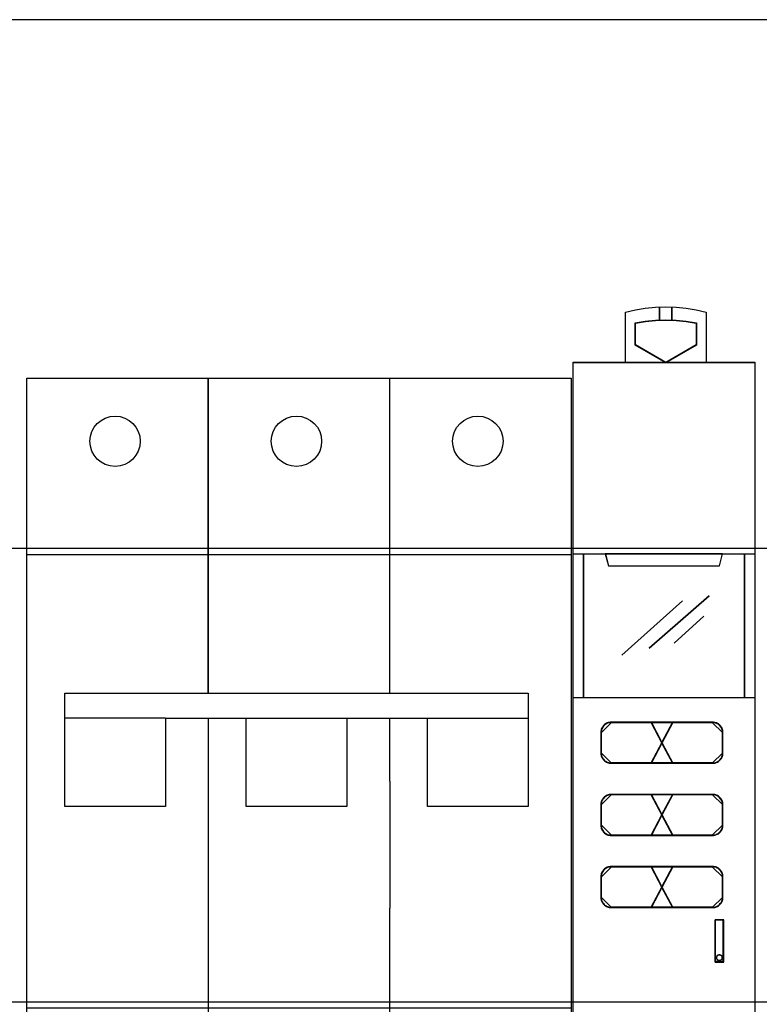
# Model space of a CAD drawing. Header units: millimetres. Extents: x 18084 to 52399, y 38174 to 56392.
# Tile 10 of 256: x 22610 to 22684, y 43751 to 43849. Entities that reach past the tile are written whole.
import ezdxf

# ---------------------------------------------------------------- set-up
doc = ezdxf.new("R2010")
doc.units = ezdxf.units.MM
doc.header["$LTSCALE"] = 100
doc.layers.add('45', color=7, linetype='Continuous')
doc.styles.get("Standard").update_dxf_attribs({"font": 'arial.ttf'})

# ---------------------------------------------------------------- blocks, each defined once
blk = doc.blocks.new('247698_998935195')
for p, q in [((0, -1.75), (0, 6.25)), ((0, 6.25), (1.8, 6.25)), ((1.8, 6.25), (3.6, 6.25)), ((1.8, 3.125), (1.8, 6.25)), ((1.8, 6.25), (1.8, 3.125)), ((3.6, 6.25), (5.4, 6.25)), ((3.6, 3.125), (3.6, 6.25)), ((5.4, 6.25), (5.4, -1.75)), ((0, 4.5), (1.8, 4.5)), ((1.8, 4.5), (3.6, 4.5)), ((3.6, 4.5), (5.4, 4.5)), ((0.375, 2.875), (0.375, 3.125)), ((0.375, 3.125), (4.975, 3.125)), ((4.975, 3.125), (4.975, 2.75)), ((4.975, 3.125), (4.975, 3.125)), ((0.375, 2), (0.375, 2.875)), ((1.375, 2.875), (0.375, 2.875)), ((0.375, 2.875), (0.375, 2.875)), ((0.375, 2.875), (0.375, 2.875)), ((1.375, 2.875), (1.375, 2)), ((1.375, 2.875), (4.975, 2.875)), ((1.8, 2.875), (1.8, -1.75)), ((2.175, 2), (2.175, 2.875)), ((3.175, 2.875), (3.175, 2)), ((3.6, 2.25), (3.6, 2.875)), ((3.975, 2), (3.975, 2.875)), ((3.975, 2.875), (3.975, 2.875)), ((3.975, 2.875), (3.975, 2.875)), ((4.975, 2.875), (4.975, 2)), ((4.975, 2.875), (4.975, 2.875)), ((4.975, 2.875), (4.975, 2.875)), ((4.975, 2.875), (4.975, 2.875)), ((3.6, 2.25), (3.6, 0.9892)), ((1.375, 2), (0.375, 2)), ((3.175, 2), (2.175, 2)), ((4.975, 2), (3.975, 2)), ((3.6, -1.75), (3.6, 0.9892)), ((0, 0), (1.8, 0)), ((1.8, 0), (3.6, 0)), ((3.6, 0), (5.4, 0)), ((1.8, -1.75), (0, -1.75)), ((3.6, -1.75), (1.8, -1.75)), ((5.4, -1.75), (3.6, -1.75))]:
    blk.add_line(p, q)
for centre in [(0.875, 5.625), (2.675, 5.625), (4.475, 5.625), (0.875, -1), (2.675, -1), (4.475, -1)]:
    blk.add_circle(centre, 0.25)
at = {"flags": 1}
for tag, p in [('BD', (6.6372, 5.4816)), ('NK', (6.6372, 2.919)), ('TYP', (6.6372, 0.7271)), ('PO', (6.6372, -1.5101))]:
    blk.add_attdef(tag, p, '', height=0.5, dxfattribs=at)
blk = doc.blocks.new('zw$B6D6')
at = {"layer": '45', "color": 7}
for points in [[(0.5185, 8.8), (0.5185, 9.3004), (0.5185, 9.3004), (0.6179, 9.3227), (0.7156, 9.3379), (0.818, 9.3479), (0.9192, 9.3514), (1.0204, 9.3479), (1.1205, 9.3379), (1.2199, 9.3227), (1.32, 9.3004), (1.32, 9.3004), (1.32, 8.8), (0.5185, 8.8)], [(0.8572, 9.2179), (0.8572, 9.3495), (0.8572, 9.2179)], [(0.9788, 9.2179), (0.9788, 9.3495), (0.9788, 9.2179)], [(1.0213, 9.2202), (1.1222, 9.2101), (1.222, 9.1929), (1.222, 8.9732), (0.9191, 8.7975), (0.6151, 8.9732), (0.6151, 9.1929), (0.7155, 9.2101), (0.817, 9.2202), (0.9191, 9.2231), (1.0213, 9.2202)], [(0.6179, 8.9735), (0.6179, 9.1905), (0.6179, 9.1905), (0.7173, 9.2075), (0.818, 9.2175), (0.9193, 9.2204), (1.0205, 9.2175), (1.1206, 9.2075), (1.2195, 9.1905), (1.2195, 9.1905), (1.2195, 8.9735), (1.2195, 8.9735), (0.9193, 8.8), (0.9193, 8.8), (0.6179, 8.9735), (0.6179, 8.9735)], [(0, 8.8013), (1.8014, 8.8013), (1.8014, 8.8013), (1.8014, 0.5007), (1.8014, 0.5007), (0, 0.5007), (0, 0.5007), (0, 8.8013), (0, 8.8013)], [(0.0008, 8.8008), (1.8009, 8.8008), (1.8009, 0.5013), (0.0008, 0.5013), (0.0008, 8.8008)], [(0, 6.9009), (1.8014, 6.9009), (1.8014, 5.4702), (0, 5.4702), (0, 6.9009)], [(0.0008, 6.9004), (1.8009, 6.9004), (1.8009, 5.4708), (0.0008, 5.4708), (0.0008, 6.9004)], [(0.1005, 6.9009), (0.1005, 5.4702), (0.1005, 6.9009)], [(0.3184, 6.9009), (0.3505, 6.7798), (0.3505, 6.7798), (1.4511, 6.7798), (1.4511, 6.7798), (1.4833, 6.9009), (0.3184, 6.9009)], [(0.3189, 6.9004), (0.3511, 6.7803), (1.4506, 6.7803), (1.4827, 6.9004), (0.3189, 6.9004)], [(1.6996, 5.4702), (1.6996, 6.9009), (1.6996, 5.4702)], [(0.7523, 5.9638), (1.3488, 6.4818), (0.7523, 5.9638)], [(0.4828, 5.8953), (1.0842, 6.4333), (0.4828, 5.8953)], [(1.0018, 6.0129), (1.295, 6.2818), (1.0018, 6.0129)], [(0.3763, 4.8201), (0.7767, 4.8201), (0.8835, 5.0239), (0.7767, 5.2282), (0.3763, 5.2282), (0.3663, 5.2276), (0.3562, 5.2265), (0.3468, 5.2241), (0.3373, 5.2205), (0.3285, 5.2164), (0.3202, 5.211), (0.312, 5.2051), (0.3043, 5.1985), (0.2984, 5.1908), (0.2925, 5.1831), (0.2866, 5.1742), (0.2824, 5.1653), (0.2789, 5.1558), (0.2765, 5.1463), (0.2753, 5.1362), (0.2748, 5.1261), (0.2748, 4.9223), (0.2753, 4.9122), (0.2765, 4.9021), (0.2789, 4.8926), (0.2824, 4.8831), (0.2866, 4.8742), (0.2925, 4.8653), (0.2984, 4.8576), (0.3043, 4.8498), (0.312, 4.8433), (0.3202, 4.8374), (0.3285, 4.832), (0.3373, 4.8279), (0.3468, 4.8243), (0.3562, 4.8219), (0.3663, 4.8207), (0.3763, 4.8201)], [(0.3796, 5.226), (0.3695, 5.2254), (0.3594, 5.2243), (0.3498, 5.2219), (0.3403, 5.2183), (0.3314, 5.2141), (0.3231, 5.2088), (0.3147, 5.2028), (0.307, 5.1962), (0.301, 5.1885), (0.2951, 5.1807), (0.2891, 5.1718), (0.285, 5.1629), (0.2814, 5.1533), (0.279, 5.1438), (0.2778, 5.1337), (0.2772, 5.1235), (0.3796, 5.226)], [(0.3785, 4.8234), (0.7745, 4.8234), (0.8803, 5.0239), (0.7745, 5.2249), (0.3785, 5.2249), (0.3686, 5.2244), (0.3587, 5.2232), (0.3493, 5.2209), (0.34, 5.2173), (0.3312, 5.2133), (0.323, 5.208), (0.3148, 5.2022), (0.3073, 5.1957), (0.3014, 5.1881), (0.2956, 5.1805), (0.2897, 5.1718), (0.2856, 5.163), (0.2821, 5.1536), (0.2798, 5.1443), (0.2786, 5.1344), (0.278, 5.1244), (0.278, 4.924), (0.2786, 4.914), (0.2798, 4.9041), (0.2821, 4.8947), (0.2856, 4.8854), (0.2897, 4.8766), (0.2956, 4.8678), (0.3014, 4.8602), (0.3073, 4.8526), (0.3148, 4.8462), (0.323, 4.8404), (0.3312, 4.8351), (0.34, 4.831), (0.3493, 4.8275), (0.3587, 4.8252), (0.3686, 4.824), (0.3785, 4.8234)], [(1.3825, 5.226), (0.3777, 5.226), (1.3825, 5.226)], [(0.771, 5.2282), (0.8801, 5.0205), (0.9898, 5.2282), (0.771, 5.2282)], [(0.771, 5.2282), (0.8801, 5.0205), (0.9898, 5.2282), (0.771, 5.2282)], [(0.771, 5.2282), (0.8801, 5.0205), (0.9898, 5.2282), (0.771, 5.2282)], [(0.8801, 5.0205), (0.9898, 5.2282), (0.771, 5.2282), (0.8801, 5.0205)], [(0.771, 5.2282), (0.8801, 5.0205), (0.9898, 5.2282), (0.771, 5.2282)], [(0.7735, 5.226), (0.9873, 4.8226), (0.7735, 5.226)], [(0.9873, 5.226), (0.7735, 4.8226), (0.9873, 5.226)], [(0.7743, 5.2249), (0.8801, 5.0238), (0.9865, 5.2249), (0.7743, 5.2249)], [(0.7743, 5.2249), (0.8801, 5.0238), (0.9865, 5.2249), (0.7743, 5.2249)], [(0.7743, 5.2249), (0.8801, 5.0238), (0.9865, 5.2249), (0.7743, 5.2249)], [(0.8801, 5.0238), (0.9865, 5.2249), (0.7743, 5.2249), (0.8801, 5.0238)], [(0.7743, 5.2249), (0.8801, 5.0238), (0.9865, 5.2249), (0.7743, 5.2249)], [(0.8767, 5.0239), (0.9841, 4.8201), (1.3839, 4.8201), (1.3939, 4.8207), (1.404, 4.8219), (1.414, 4.8249), (1.4234, 4.8279), (1.4329, 4.8326), (1.4412, 4.8374), (1.4488, 4.8433), (1.4559, 4.8498), (1.4618, 4.857), (1.4677, 4.8653), (1.4736, 4.8736), (1.4778, 4.8825), (1.4813, 4.892), (1.4837, 4.9015), (1.4854, 4.9116), (1.486, 4.9223), (1.486, 5.1261), (1.4854, 5.1368), (1.4837, 5.1469), (1.4813, 5.1564), (1.4778, 5.1659), (1.4736, 5.1748), (1.4677, 5.1831), (1.4618, 5.1914), (1.4559, 5.1985), (1.4488, 5.2051), (1.4412, 5.211), (1.4329, 5.2158), (1.4234, 5.2205), (1.414, 5.2235), (1.404, 5.2265), (1.3939, 5.2276), (1.3839, 5.2282), (0.9841, 5.2282), (0.8767, 5.0239)], [(0.88, 5.0239), (0.9863, 4.8234), (1.3817, 4.8234), (1.3916, 4.824), (1.4015, 4.8252), (1.4115, 4.8281), (1.4208, 4.831), (1.4302, 4.8357), (1.4383, 4.8404), (1.4459, 4.8462), (1.4529, 4.8526), (1.4588, 4.8597), (1.4646, 4.8678), (1.4705, 4.876), (1.4746, 4.8848), (1.4781, 4.8941), (1.4804, 4.9035), (1.4821, 4.9134), (1.4827, 4.924), (1.4827, 5.1244), (1.4821, 5.1349), (1.4804, 5.1449), (1.4781, 5.1542), (1.4746, 5.1636), (1.4705, 5.1723), (1.4646, 5.1805), (1.4588, 5.1887), (1.4529, 5.1957), (1.4459, 5.2022), (1.4383, 5.208), (1.4302, 5.2127), (1.4208, 5.2173), (1.4115, 5.2203), (1.4015, 5.2232), (1.3916, 5.2244), (1.3817, 5.2249), (0.9863, 5.2249), (0.88, 5.0239)], [(1.4836, 5.1235), (1.483, 5.1343), (1.4812, 5.1444), (1.4788, 5.1539), (1.4752, 5.1635), (1.4711, 5.1724), (1.4651, 5.1807), (1.4592, 5.1891), (1.4532, 5.1962), (1.4461, 5.2028), (1.4383, 5.2088), (1.43, 5.2135), (1.4205, 5.2183), (1.411, 5.2213), (1.4009, 5.2243), (1.3907, 5.2254), (1.3806, 5.226), (1.4836, 5.1235)], [(0.2772, 5.1255), (0.2772, 4.9229), (0.2772, 5.1255)], [(1.4816, 4.9229), (1.4816, 5.1255), (1.4816, 4.9229)], [(0.9898, 4.8201), (0.8801, 5.0273), (0.771, 4.8201), (0.9898, 4.8201)], [(0.9898, 4.8201), (0.8801, 5.0273), (0.771, 4.8201), (0.9898, 4.8201)], [(0.8801, 5.0273), (0.771, 4.8201), (0.9898, 4.8201), (0.8801, 5.0273)], [(0.9898, 4.8201), (0.8801, 5.0273), (0.771, 4.8201), (0.9898, 4.8201)], [(0.8801, 5.0273), (0.771, 4.8201), (0.9898, 4.8201), (0.8801, 5.0273)], [(0.9865, 4.8234), (0.8801, 5.024), (0.7743, 4.8234), (0.9865, 4.8234)], [(0.9865, 4.8234), (0.8801, 5.024), (0.7743, 4.8234), (0.9865, 4.8234)], [(0.8801, 5.024), (0.7743, 4.8234), (0.9865, 4.8234), (0.8801, 5.024)], [(0.9865, 4.8234), (0.8801, 5.024), (0.7743, 4.8234), (0.9865, 4.8234)], [(0.8801, 5.024), (0.7743, 4.8234), (0.9865, 4.8234), (0.8801, 5.024)], [(0.2772, 4.9251), (0.2778, 4.915), (0.279, 4.9048), (0.2814, 4.8953), (0.285, 4.8858), (0.2891, 4.8768), (0.2951, 4.8679), (0.301, 4.8601), (0.307, 4.8524), (0.3147, 4.8458), (0.3231, 4.8399), (0.3314, 4.8345), (0.3403, 4.8304), (0.3498, 4.8268), (0.3594, 4.8244), (0.3695, 4.8232), (0.3796, 4.8226), (0.2772, 4.9251)], [(1.3806, 4.8226), (1.3907, 4.8232), (1.4009, 4.8244), (1.411, 4.8274), (1.4205, 4.8304), (1.43, 4.8351), (1.4383, 4.8399), (1.4461, 4.8458), (1.4532, 4.8524), (1.4592, 4.8596), (1.4651, 4.8679), (1.4711, 4.8762), (1.4752, 4.8852), (1.4788, 4.8947), (1.4812, 4.9042), (1.483, 4.9144), (1.4836, 4.9251), (1.3806, 4.8226)], [(1.3825, 4.8245), (0.3777, 4.8245), (1.3825, 4.8245)], [(0.7767, 4.5118), (0.3763, 4.5118), (0.3663, 4.5112), (0.3562, 4.51), (0.3468, 4.5076), (0.3373, 4.5041), (0.3285, 4.4999), (0.3202, 4.4946), (0.312, 4.4886), (0.3043, 4.4821), (0.2984, 4.4744), (0.2925, 4.4667), (0.2866, 4.4577), (0.2824, 4.4488), (0.2789, 4.4393), (0.2765, 4.4298), (0.2753, 4.4197), (0.2748, 4.4096), (0.2748, 4.2059), (0.2753, 4.1958), (0.2765, 4.1857), (0.2789, 4.1762), (0.2824, 4.1667), (0.2866, 4.1578), (0.2925, 4.1494), (0.2984, 4.1411), (0.3043, 4.1334), (0.312, 4.1269), (0.3202, 4.1209), (0.3285, 4.1156), (0.3373, 4.1114), (0.3468, 4.1079), (0.3562, 4.1055), (0.3663, 4.1043), (0.3763, 4.1037), (0.7767, 4.1037), (0.8835, 4.3081), (0.7767, 4.5118)], [(0.3796, 4.5096), (0.3695, 4.509), (0.3594, 4.5078), (0.3498, 4.5054), (0.3403, 4.5019), (0.3314, 4.4977), (0.3231, 4.4923), (0.3147, 4.4864), (0.307, 4.4798), (0.301, 4.4721), (0.2951, 4.4643), (0.2891, 4.4554), (0.285, 4.4464), (0.2814, 4.4369), (0.279, 4.4274), (0.2778, 4.4172), (0.2772, 4.4071), (0.3796, 4.5096)], [(0.7745, 4.5085), (0.3785, 4.5085), (0.3686, 4.5079), (0.3587, 4.5068), (0.3493, 4.5044), (0.34, 4.5009), (0.3312, 4.4968), (0.323, 4.4916), (0.3148, 4.4857), (0.3073, 4.4793), (0.3014, 4.4717), (0.2956, 4.4641), (0.2897, 4.4553), (0.2856, 4.4466), (0.2821, 4.4372), (0.2798, 4.4279), (0.2786, 4.4179), (0.278, 4.408), (0.278, 4.2075), (0.2786, 4.1976), (0.2798, 4.1877), (0.2821, 4.1783), (0.2856, 4.1689), (0.2897, 4.1602), (0.2956, 4.152), (0.3014, 4.1438), (0.3073, 4.1362), (0.3148, 4.1298), (0.323, 4.1239), (0.3312, 4.1187), (0.34, 4.1146), (0.3493, 4.1111), (0.3587, 4.1088), (0.3686, 4.1076), (0.3785, 4.107), (0.7745, 4.107), (0.8803, 4.308), (0.7745, 4.5085)], [(1.3825, 4.5096), (0.3777, 4.5096), (1.3825, 4.5096)], [(0.771, 4.5118), (0.8801, 4.3049), (0.9898, 4.5118), (0.771, 4.5118)], [(0.771, 4.5118), (0.8801, 4.3049), (0.9898, 4.5118), (0.771, 4.5118)], [(0.771, 4.5118), (0.8801, 4.3049), (0.9898, 4.5118), (0.771, 4.5118)], [(0.771, 4.5118), (0.8801, 4.3049), (0.9898, 4.5118), (0.771, 4.5118)], [(0.7735, 4.5096), (0.9873, 4.1062), (0.7735, 4.5096)], [(0.9873, 4.5096), (0.7735, 4.1062), (0.9873, 4.5096)], [(0.7743, 4.5085), (0.8801, 4.3079), (0.9865, 4.5085), (0.7743, 4.5085)], [(0.7743, 4.5085), (0.8801, 4.3079), (0.9865, 4.5085), (0.7743, 4.5085)], [(0.7743, 4.5085), (0.8801, 4.3079), (0.9865, 4.5085), (0.7743, 4.5085)], [(0.7743, 4.5085), (0.8801, 4.3079), (0.9865, 4.5085), (0.7743, 4.5085)], [(0.9841, 4.5118), (0.8767, 4.3081), (0.9841, 4.1037), (1.3839, 4.1037), (1.3939, 4.1043), (1.404, 4.1061), (1.414, 4.1085), (1.4234, 4.112), (1.4329, 4.1162), (1.4412, 4.1209), (1.4488, 4.1269), (1.4559, 4.1334), (1.4618, 4.1411), (1.4677, 4.1489), (1.4736, 4.1572), (1.4778, 4.1661), (1.4813, 4.1756), (1.4837, 4.1851), (1.4854, 4.1952), (1.486, 4.2059), (1.486, 4.4096), (1.4854, 4.4203), (1.4837, 4.4304), (1.4813, 4.4399), (1.4778, 4.4494), (1.4736, 4.4583), (1.4677, 4.4667), (1.4618, 4.475), (1.4559, 4.4821), (1.4488, 4.4886), (1.4412, 4.4946), (1.4329, 4.4993), (1.4234, 4.5041), (1.414, 4.5071), (1.404, 4.51), (1.3939, 4.5112), (1.3839, 4.5118), (0.9841, 4.5118)], [(0.9863, 4.5085), (0.88, 4.308), (0.9863, 4.107), (1.3817, 4.107), (1.3916, 4.1076), (1.4015, 4.1093), (1.4115, 4.1117), (1.4208, 4.1152), (1.4302, 4.1193), (1.4383, 4.1239), (1.4459, 4.1298), (1.4529, 4.1362), (1.4588, 4.1438), (1.4646, 4.1514), (1.4705, 4.1596), (1.4746, 4.1684), (1.4781, 4.1777), (1.4804, 4.1871), (1.4821, 4.197), (1.4827, 4.2075), (1.4827, 4.408), (1.4821, 4.4185), (1.4804, 4.4284), (1.4781, 4.4378), (1.4746, 4.4471), (1.4705, 4.4559), (1.4646, 4.4641), (1.4588, 4.4723), (1.4529, 4.4793), (1.4459, 4.4857), (1.4383, 4.4916), (1.4302, 4.4962), (1.4208, 4.5009), (1.4115, 4.5038), (1.4015, 4.5068), (1.3916, 4.5079), (1.3817, 4.5085), (0.9863, 4.5085)], [(1.4836, 4.4071), (1.483, 4.4178), (1.4812, 4.428), (1.4788, 4.4375), (1.4752, 4.447), (1.4711, 4.456), (1.4651, 4.4643), (1.4592, 4.4727), (1.4532, 4.4798), (1.4461, 4.4864), (1.4383, 4.4923), (1.43, 4.4971), (1.4205, 4.5019), (1.411, 4.5048), (1.4009, 4.5078), (1.3907, 4.509), (1.3806, 4.5096), (1.4836, 4.4071)], [(0.2772, 4.409), (0.2772, 4.2065), (0.2772, 4.409)], [(1.4816, 4.2065), (1.4816, 4.409), (1.4816, 4.2065)], [(0.9898, 4.1037), (0.8801, 4.3115), (0.771, 4.1037), (0.9898, 4.1037)], [(0.9898, 4.1037), (0.8801, 4.3115), (0.771, 4.1037), (0.9898, 4.1037)], [(0.8801, 4.3115), (0.771, 4.1037), (0.9898, 4.1037), (0.8801, 4.3115)], [(0.8801, 4.3115), (0.771, 4.1037), (0.9898, 4.1037), (0.8801, 4.3115)], [(0.9865, 4.107), (0.8801, 4.3082), (0.7743, 4.107), (0.9865, 4.107)], [(0.9865, 4.107), (0.8801, 4.3082), (0.7743, 4.107), (0.9865, 4.107)], [(0.8801, 4.3082), (0.7743, 4.107), (0.9865, 4.107), (0.8801, 4.3082)], [(0.8801, 4.3082), (0.7743, 4.107), (0.9865, 4.107), (0.8801, 4.3082)], [(0.2772, 4.2084), (0.2778, 4.1983), (0.279, 4.1882), (0.2814, 4.1787), (0.285, 4.1692), (0.2891, 4.1603), (0.2951, 4.1519), (0.301, 4.1436), (0.307, 4.1359), (0.3147, 4.1294), (0.3231, 4.1234), (0.3314, 4.1181), (0.3403, 4.1139), (0.3498, 4.1103), (0.3594, 4.108), (0.3695, 4.1068), (0.3796, 4.1062), (0.2772, 4.2084)], [(1.3806, 4.1062), (1.3907, 4.1068), (1.4009, 4.1086), (1.411, 4.1109), (1.4205, 4.1145), (1.43, 4.1187), (1.4383, 4.1234), (1.4461, 4.1294), (1.4532, 4.1359), (1.4592, 4.1436), (1.4651, 4.1513), (1.4711, 4.1597), (1.4752, 4.1686), (1.4788, 4.1781), (1.4812, 4.1876), (1.483, 4.1977), (1.4836, 4.2084), (1.3806, 4.1062)], [(1.3825, 4.1081), (0.3777, 4.1081), (1.3825, 4.1081)], [(0.7767, 3.3873), (0.8835, 3.5916), (0.7767, 3.7954), (0.3763, 3.7954), (0.3663, 3.7948), (0.3562, 3.7936), (0.3468, 3.7912), (0.3373, 3.7877), (0.3285, 3.7835), (0.3202, 3.7781), (0.312, 3.7722), (0.3043, 3.7657), (0.2984, 3.758), (0.2925, 3.7502), (0.2866, 3.7413), (0.2824, 3.7324), (0.2789, 3.7229), (0.2765, 3.7134), (0.2753, 3.7033), (0.2748, 3.6938), (0.2748, 3.4895), (0.2753, 3.4794), (0.2765, 3.4693), (0.2789, 3.4597), (0.2824, 3.4502), (0.2866, 3.4413), (0.2925, 3.433), (0.2984, 3.4247), (0.3043, 3.417), (0.312, 3.4104), (0.3202, 3.4045), (0.3285, 3.3992), (0.3373, 3.395), (0.3468, 3.392), (0.3562, 3.3891), (0.3663, 3.3879), (0.3763, 3.3873), (0.7767, 3.3873)], [(0.3796, 3.7929), (0.3695, 3.7923), (0.3594, 3.7911), (0.3498, 3.7887), (0.3403, 3.7852), (0.3314, 3.781), (0.3231, 3.7757), (0.3147, 3.7697), (0.307, 3.7632), (0.301, 3.7554), (0.2951, 3.7477), (0.2891, 3.7388), (0.285, 3.7299), (0.2814, 3.7204), (0.279, 3.7108), (0.2778, 3.7007), (0.2772, 3.6912), (0.3796, 3.7929)], [(0.7745, 3.3906), (0.8803, 3.5916), (0.7745, 3.7921), (0.3785, 3.7921), (0.3686, 3.7915), (0.3587, 3.7903), (0.3493, 3.788), (0.34, 3.7845), (0.3312, 3.7804), (0.323, 3.7751), (0.3148, 3.7693), (0.3073, 3.7629), (0.3014, 3.7553), (0.2956, 3.7477), (0.2897, 3.7389), (0.2856, 3.7301), (0.2821, 3.7208), (0.2798, 3.7114), (0.2786, 3.7015), (0.278, 3.6921), (0.278, 3.4911), (0.2786, 3.4812), (0.2798, 3.4712), (0.2821, 3.4619), (0.2856, 3.4525), (0.2897, 3.4438), (0.2956, 3.4356), (0.3014, 3.4274), (0.3073, 3.4198), (0.3148, 3.4134), (0.323, 3.4075), (0.3312, 3.4023), (0.34, 3.3982), (0.3493, 3.3952), (0.3587, 3.3923), (0.3686, 3.3912), (0.3785, 3.3906), (0.7745, 3.3906)], [(1.3825, 3.7929), (0.3777, 3.7929), (1.3825, 3.7929)], [(0.771, 3.7954), (0.8801, 3.5882), (0.9898, 3.7954), (0.771, 3.7954)], [(0.9898, 3.7954), (0.771, 3.7954), (0.8801, 3.5882), (0.9898, 3.7954)], [(0.8801, 3.5882), (0.9898, 3.7954), (0.771, 3.7954), (0.8801, 3.5882)], [(0.9898, 3.7954), (0.771, 3.7954), (0.8801, 3.5882), (0.9898, 3.7954)], [(0.9898, 3.7954), (0.771, 3.7954), (0.8801, 3.5882), (0.9898, 3.7954)], [(0.9898, 3.7954), (0.771, 3.7954), (0.8801, 3.5882), (0.9898, 3.7954)], [(0.7735, 3.7929), (0.9873, 3.3895), (0.7735, 3.7929)], [(0.9873, 3.7929), (0.7735, 3.3895), (0.9873, 3.7929)], [(0.7743, 3.7921), (0.8801, 3.5915), (0.9865, 3.7921), (0.7743, 3.7921)], [(0.9865, 3.7921), (0.7743, 3.7921), (0.8801, 3.5915), (0.9865, 3.7921)], [(0.8801, 3.5915), (0.9865, 3.7921), (0.7743, 3.7921), (0.8801, 3.5915)], [(0.9865, 3.7921), (0.7743, 3.7921), (0.8801, 3.5915), (0.9865, 3.7921)], [(0.9865, 3.7921), (0.7743, 3.7921), (0.8801, 3.5915), (0.9865, 3.7921)], [(0.9865, 3.7921), (0.7743, 3.7921), (0.8801, 3.5915), (0.9865, 3.7921)], [(0.8767, 3.5916), (0.9841, 3.3873), (1.3839, 3.3873), (1.3939, 3.3879), (1.404, 3.3897), (1.414, 3.392), (1.4234, 3.3956), (1.4329, 3.3998), (1.4412, 3.4045), (1.4488, 3.4104), (1.4559, 3.417), (1.4618, 3.4247), (1.4677, 3.4324), (1.4736, 3.4407), (1.4778, 3.4497), (1.4813, 3.4592), (1.4837, 3.4687), (1.4854, 3.4788), (1.486, 3.4895), (1.486, 3.6938), (1.4854, 3.7039), (1.4837, 3.714), (1.4813, 3.7241), (1.4778, 3.733), (1.4736, 3.7419), (1.4677, 3.7508), (1.4618, 3.7585), (1.4559, 3.7657), (1.4488, 3.7722), (1.4412, 3.7781), (1.4329, 3.7835), (1.4234, 3.7877), (1.414, 3.7912), (1.404, 3.7936), (1.3939, 3.7948), (1.3839, 3.7954), (0.9841, 3.7954), (0.8767, 3.5916)], [(0.88, 3.5916), (0.9863, 3.3906), (1.3817, 3.3906), (1.3916, 3.3912), (1.4015, 3.3929), (1.4115, 3.3952), (1.4208, 3.3987), (1.4302, 3.4028), (1.4383, 3.4075), (1.4459, 3.4134), (1.4529, 3.4198), (1.4588, 3.4274), (1.4646, 3.435), (1.4705, 3.4432), (1.4746, 3.4519), (1.4781, 3.4613), (1.4804, 3.4706), (1.4821, 3.4806), (1.4827, 3.4911), (1.4827, 3.6921), (1.4821, 3.7021), (1.4804, 3.712), (1.4781, 3.722), (1.4746, 3.7307), (1.4705, 3.7395), (1.4646, 3.7483), (1.4588, 3.7558), (1.4529, 3.7629), (1.4459, 3.7693), (1.4383, 3.7751), (1.4302, 3.7804), (1.4208, 3.7845), (1.4115, 3.788), (1.4015, 3.7903), (1.3916, 3.7915), (1.3817, 3.7921), (0.9863, 3.7921), (0.88, 3.5916)], [(1.4836, 3.6912), (1.483, 3.7013), (1.4812, 3.7114), (1.4788, 3.7216), (1.4752, 3.7305), (1.4711, 3.7394), (1.4651, 3.7483), (1.4592, 3.756), (1.4532, 3.7632), (1.4461, 3.7697), (1.4383, 3.7757), (1.43, 3.781), (1.4205, 3.7852), (1.411, 3.7887), (1.4009, 3.7911), (1.3907, 3.7923), (1.3806, 3.7929), (1.4836, 3.6912)], [(0.2772, 3.6931), (0.2772, 3.4901), (0.2772, 3.6931)], [(1.4816, 3.4901), (1.4816, 3.6931), (1.4816, 3.4901)], [(0.9898, 3.3873), (0.8801, 3.595), (0.771, 3.3873), (0.9898, 3.3873)], [(0.9898, 3.3873), (0.8801, 3.595), (0.771, 3.3873), (0.9898, 3.3873)], [(0.9898, 3.3873), (0.8801, 3.595), (0.771, 3.3873), (0.9898, 3.3873)], [(0.9898, 3.3873), (0.8801, 3.595), (0.771, 3.3873), (0.9898, 3.3873)], [(0.9898, 3.3873), (0.8801, 3.595), (0.771, 3.3873), (0.9898, 3.3873)], [(0.9898, 3.3873), (0.8801, 3.595), (0.771, 3.3873), (0.9898, 3.3873)], [(0.9865, 3.3906), (0.8801, 3.5917), (0.7743, 3.3906), (0.9865, 3.3906)], [(0.9865, 3.3906), (0.8801, 3.5917), (0.7743, 3.3906), (0.9865, 3.3906)], [(0.9865, 3.3906), (0.8801, 3.5917), (0.7743, 3.3906), (0.9865, 3.3906)], [(0.9865, 3.3906), (0.8801, 3.5917), (0.7743, 3.3906), (0.9865, 3.3906)], [(0.9865, 3.3906), (0.8801, 3.5917), (0.7743, 3.3906), (0.9865, 3.3906)], [(0.9865, 3.3906), (0.8801, 3.5917), (0.7743, 3.3906), (0.9865, 3.3906)], [(0.2772, 3.492), (0.2778, 3.4818), (0.279, 3.4717), (0.2814, 3.4622), (0.285, 3.4526), (0.2891, 3.4437), (0.2951, 3.4354), (0.301, 3.427), (0.307, 3.4193), (0.3147, 3.4127), (0.3231, 3.4068), (0.3314, 3.4014), (0.3403, 3.3972), (0.3498, 3.3942), (0.3594, 3.3913), (0.3695, 3.3901), (0.3796, 3.3895), (0.2772, 3.492)], [(1.3806, 3.3895), (1.3907, 3.3901), (1.4009, 3.3919), (1.411, 3.3942), (1.4205, 3.3978), (1.43, 3.402), (1.4383, 3.4068), (1.4461, 3.4127), (1.4532, 3.4193), (1.4592, 3.427), (1.4651, 3.4348), (1.4711, 3.4431), (1.4752, 3.452), (1.4788, 3.4616), (1.4812, 3.4711), (1.483, 3.4812), (1.4836, 3.492), (1.3806, 3.3895)], [(1.3825, 3.3917), (0.3777, 3.3917), (1.3825, 3.3917)], [(1.4081, 2.8474), (1.4081, 3.2659), (1.4081, 2.8474)], [(1.4081, 3.2659), (1.4948, 3.2659), (1.4081, 3.2659)], [(1.4081, 2.8474), (1.4948, 2.8474), (1.4948, 3.2659), (1.4081, 3.2659), (1.4081, 2.8474)], [(1.4879, 2.8474), (1.4879, 3.2659), (1.4879, 2.8474)], [(1.4081, 2.8539), (1.4948, 2.8539), (1.4081, 2.8539)], [(1.4789, 2.8909), (1.4789, 2.8962), (1.4769, 2.9015), (1.4749, 2.9068), (1.4709, 2.9108), (1.4657, 2.9141), (1.461, 2.9168), (1.4564, 2.9188), (1.4504, 2.9194), (1.4458, 2.9188), (1.4392, 2.9168), (1.4345, 2.9141), (1.4299, 2.9108), (1.4273, 2.9068), (1.4239, 2.9015), (1.4226, 2.8962), (1.4226, 2.8909), (1.4226, 2.885), (1.4239, 2.8797), (1.4273, 2.875), (1.4299, 2.871), (1.4345, 2.8671), (1.4392, 2.8644), (1.4458, 2.8631), (1.4504, 2.8624), (1.4564, 2.8631), (1.461, 2.8644), (1.4657, 2.8671), (1.4709, 2.871), (1.4749, 2.875), (1.4769, 2.8797), (1.4789, 2.885), (1.4789, 2.8909)], [(1.4504, 2.9194), (1.4564, 2.9188), (1.461, 2.9168), (1.4657, 2.9141), (1.4709, 2.9108), (1.4749, 2.9068), (1.4769, 2.9015), (1.4789, 2.8962), (1.4789, 2.8909), (1.4789, 2.885), (1.4769, 2.8797), (1.4749, 2.875), (1.4709, 2.871), (1.4657, 2.8671), (1.461, 2.8644), (1.4564, 2.8631), (1.4504, 2.8624), (1.4458, 2.8631), (1.4392, 2.8644), (1.4345, 2.8671), (1.4299, 2.871), (1.4273, 2.875), (1.4239, 2.8797), (1.4226, 2.885), (1.4226, 2.8909), (1.4226, 2.8962), (1.4239, 2.9015), (1.4273, 2.9068), (1.4299, 2.9108), (1.4345, 2.9141), (1.4392, 2.9168), (1.4458, 2.9188), (1.4504, 2.9194)]]:
    blk.add_lwpolyline(points, close=True, dxfattribs=at)
blk = doc.blocks.new('286690_1084962638')
for points in [[(0, 0), (72, 0), (72, 15), (0, 15)], [(4.1, 5.25), (67.9, 5.25), (67.9, 9.75), (4.1, 9.75)]]:
    blk.add_lwpolyline(points, close=True)
at = {"flags": 1}
for tag, p in [('BD', (74.3828, 9.5339)), ('NK', (74.3828, 7.5418)), ('TYP', (74.3828, 5.9417)), ('PO', (74.3828, 4.4043))]:
    blk.add_attdef(tag, p, '', height=1, dxfattribs=at)

msp = doc.modelspace()

# ---------------------------------------------------------------- block references
at = {"xscale": 10, "yscale": 10, "zscale": 10}
for name, p in [('286690_1084962638', (22237.047, 43699.024)), ('zw$B6D6', (22665.433, 43726.993)), ('247698_998935195', (22611.218, 43750.921))]:
    msp.add_blockref(name, p, dxfattribs=at)

doc.saveas('drawing.dxf')
